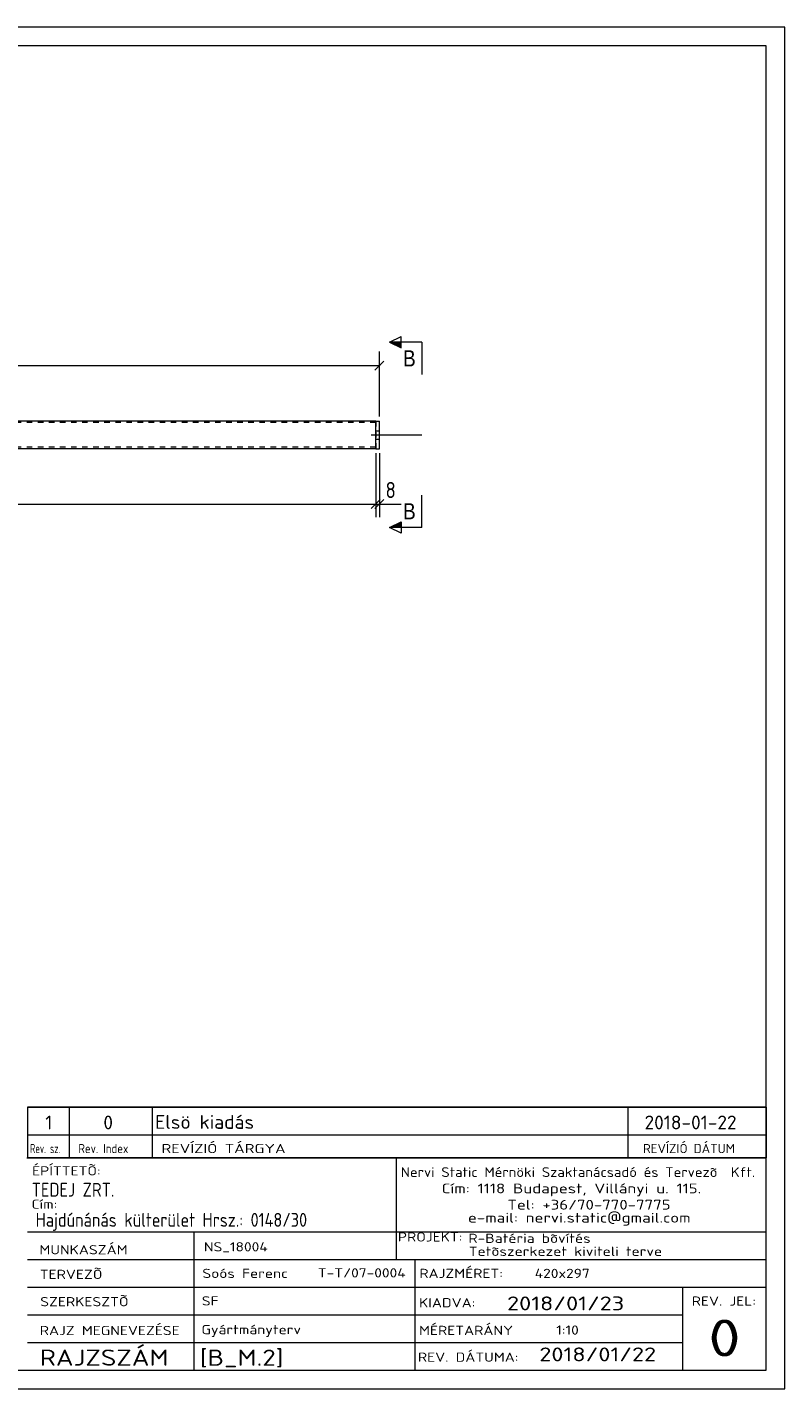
# Model space of a CAD drawing. Header units: millimetres. Extents: x 1 to 419, y 1 to 296.
# Tile 2 of 2: x 255 to 419, y 1 to 296. Entities that reach past the tile are written whole.
import ezdxf

# ---------------------------------------------------------------- set-up
doc = ezdxf.new("R2010")
doc.units = ezdxf.units.MM
doc.header["$LTSCALE"] = 0.6
doc.linetypes.add('XKITLINE00', pattern=[0])
doc.linetypes.add('XKITLINE02', pattern=[4, 2, -2])
for name, color, linetype, lineweight in [('Bolt', 7, 'Continuous', 0), ('DrawingSheet', 5, 'Continuous', 0), ('OtherObjectType', 1, 'Continuous', 0), ('Part', 2, 'Continuous', 0), ('Section', 6, 'Continuous', 0), ('Z-DIMENSIONS', 1, 'Continuous', 0)]:
    doc.layers.add(name, color=color, linetype=linetype, lineweight=lineweight)
doc.styles.add('ARIAL', font='ARIAL.TTF')
doc.styles.add('ISOCPEUR', font='ISOCPEUR.TTF')

msp = doc.modelspace()

# ---------------------------------------------------------------- hatches: boundary and pattern name
at = {"layer": 'Section'}
for points in [[(335.9, 226.5), (333.4, 227.75), (335.9, 227.75)], [(335.9, 187.62), (333.4, 187.62), (335.9, 188.87)]]:
    msp.add_hatch(color=6, dxfattribs=at).paths.add_polyline_path(points, flags=17)

# ---------------------------------------------------------------- linework, layer by layer
at = {"layer": 'Bolt', "color": 3, "linetype": 'XKITLINE00', "lineweight": 0}
for p, q in [((329.4, 207.68), (340.4, 207.68)), ((329.4, 207.68), (340.4, 207.68)), ((330.4, 208.58), (331.2, 208.58)), ((330.4, 208.58), (331.2, 208.58)), ((330.4, 206.78), (331.2, 206.78)), ((330.4, 206.78), (331.2, 206.78))]:
    msp.add_line(p, q, dxfattribs=at)
at = {"layer": 'DrawingSheet', "color": 2, "linetype": 'XKITLINE00', "lineweight": 0}
for p, q in [((419, 296), (1, 296)), ((419, 1), (419, 296)), ((1, 1), (419, 1))]:
    msp.add_line(p, q, dxfattribs=at)
at = {"layer": 'DrawingSheet', "color": 3, "linetype": 'XKITLINE00', "lineweight": 0}
for p, q in [((415, 292), (5, 292)), ((415, 5), (415, 292)), ((5, 5), (415, 5))]:
    msp.add_line(p, q, dxfattribs=at)
at = {"layer": 'OtherObjectType', "color": 7, "linetype": 'XKITLINE00', "lineweight": 0}
for p, q in [((255, 62.05), (415, 62.05)), ((255, 62.05), (255, 56.05)), ((264, 62.05), (264, 56.05)), ((282, 62.05), (282, 56.05)), ((385, 62.05), (385, 56.05)), ((415, 62.05), (415, 56.05)), ((255, 56.05), (255, 51.05)), ((255, 56.05), (415, 56.05)), ((264, 56.05), (264, 51.05)), ((282, 56.05), (282, 51.05)), ((385, 56.05), (385, 51.05)), ((415, 56.05), (415, 51.05)), ((254.84, 51.05), (415, 51.05)), ((415, 51.05), (255, 51.05)), ((334.84, 51), (334.84, 35)), ((414.98, 5), (415, 51.05)), ((254.98, 35), (414.98, 35)), ((290.98, 35), (290.98, 5)), ((334.84, 35), (334.84, 29)), ((254.98, 29), (338.84, 29)), ((338.84, 29), (338.84, 5)), ((338.84, 29), (414.84, 29)), ((254.98, 23), (414.98, 23)), ((396.84, 23), (396.84, 5)), ((254.98, 17), (396.84, 17)), ((254.98, 11), (396.98, 11)), ((254.98, 5), (414.98, 5))]:
    msp.add_line(p, q, dxfattribs=at)
at = {"layer": 'OtherObjectType', "color": 1, "linetype": 'XKITLINE00', "lineweight": 0}
for p, q in [((415, 62.05), (255, 62.05)), ((255, 56.05), (415, 56.05))]:
    msp.add_line(p, q, dxfattribs=at)
at = {"layer": 'Part', "color": 2, "linetype": 'XKITLINE00', "lineweight": 0}
for p, q in [((330.4, 210.68), (78, 210.68)), ((330.4, 204.68), (330.4, 210.68)), ((330.4, 210.68), (331.2, 210.68)), ((331.2, 204.68), (331.2, 210.68)), ((330.4, 204.68), (78, 204.68)), ((330.4, 204.68), (331.2, 204.68))]:
    msp.add_line(p, q, dxfattribs=at)
at = {"layer": 'Part', "color": 7, "linetype": 'XKITLINE02', "lineweight": 0}
for p, q in [((330.4, 210.38), (78, 210.38)), ((330.4, 210.68), (330.4, 204.68)), ((330.4, 204.98), (78, 204.98))]:
    msp.add_line(p, q, dxfattribs=at)
at = {"layer": 'Section', "color": 6, "linetype": 'XKITLINE00', "lineweight": 0}
for p, q in [((333.4, 227.75), (335.9, 229)), ((333.4, 227.75), (335.9, 226.5)), ((340.4, 227.75), (333.4, 227.75)), ((335.9, 226.5), (335.9, 229)), ((340.4, 227.75), (340.4, 220.75)), ((340.4, 187.62), (340.4, 194.62)), ((333.4, 187.62), (335.9, 188.87)), ((335.9, 188.87), (335.9, 186.37)), ((335.9, 186.37), (333.4, 187.62)), ((340.4, 187.62), (333.4, 187.62))]:
    msp.add_line(p, q, dxfattribs=at)
at = {"layer": 'Z-DIMENSIONS', "color": 7, "linetype": 'XKITLINE00', "lineweight": 0}
for p, q in [((331.2, 211.68), (331.2, 225.73)), ((77.2, 222.68), (331.2, 222.68)), ((332.19, 223.67), (330.21, 221.69)), ((330.4, 203.68), (330.4, 189.88)), ((330.4, 203.68), (330.4, 189.88)), ((331.2, 203.68), (331.2, 189.88)), ((78, 192.68), (330.4, 192.68)), ((331.39, 193.67), (329.41, 191.69)), ((331.39, 193.67), (329.41, 191.69)), ((332.19, 193.67), (330.21, 191.69)), ((330.4, 192.68), (331.2, 192.68)), ((331.2, 192.68), (335.93, 192.68)), ((331.2, 192.68), (335.93, 192.68))]:
    msp.add_line(p, q, dxfattribs=at)
at = {"layer": 'Z-DIMENSIONS', "color": 3}
for p in [(331.2, 222.68), (330.4, 192.68), (330.4, 192.68), (331.2, 192.68)]:
    msp.add_point(p, dxfattribs=at)

# ---------------------------------------------------------------- texts
at = {"layer": 'OtherObjectType', "color": 7, "style": 'ISOCPEUR'}
for s, height, width, p in [('1', 3, 1.017001, (258.82, 57.2)), ('0', 3, 1.017001, (271.4, 57.2)), ('Elsö kiadás', 3, 1.017001, (282.63, 57.31)), ('2018-01-22', 3, 1.017001, (388.62, 57.2)), ('Rev. sz.', 2, 0.68, (255.54, 52.05)), ('Rev. Index', 2, 0.85, (266, 52.05)), ('REVÍZIÓ TÁRGYA', 2, 1.275, (284, 52.05)), ('REVÍZIÓ DÁTUM', 2, 1.02, (388.28, 52.05)), ('ÉPÍTTETÕ:', 2, 1.211571, (255.96, 47.22)), ('Nervi Static Mérnöki\xa0Szaktanácsadó\xa0és\xa0Tervezõ  Kft.', 2.1176, 1.08375, (335.84, 46.88)), ('TEDEJ ZRT.', 3, 0.85, (255.87, 42.62)), ('Cím:\xa01118 Budapest, Villányi u. 115.', 2.1176, 1.250101, (344.68, 43.35)), ('Cím:', 2, 1.211571, (255.84, 40)), ('Tel:\xa0+36/70-770-7775', 2.1176, 1.250101, (358.91, 39.82)), ('Hajdúnánás külterület Hrsz.: 0148/30', 3, 0.85, (256.73, 36.1)), ('e-mail:\xa0nervi.static@gmail.com', 2.1176, 1.250101, (350.38, 37)), ('MUNKASZÁM', 2, 1.211571, (257.55, 30.12)), ('NS_18004', 2, 1.211571, (293.17, 30.76)), ('PROJEKT:', 2, 1.211571, (335.18, 32.9)), ('R-Batéria bõvítés', 2, 1.211571, (350.47, 32.6)), ('Tetõszerkezet kiviteli terve', 2, 1.211571, (350.54, 29.78)), ('TERVEZÕ', 2, 1.211571, (257.63, 24.79)), ('Soós Ferenc', 2, 1.211571, (292.84, 25)), ('T-T/07-0004', 2, 1.211571, (317.86, 25.11)), ('RAJZMÉRET:', 2, 1.211571, (339.84, 25)), ('420x297', 2, 1.211571, (364.84, 25)), ('SZERKESZTÕ', 2, 1.211571, (257.72, 18.87)), ('SF', 2, 1.211571, (292.72, 19.04)), ('2018/01/23', 3, 1.275, (358.84, 18)), ('REV. JEL:', 2, 1.211571, (398.84, 19)), ('KIADVA:', 2, 1.211571, (339.78, 18.64)), ('RAJZ MEGNEVEZÉSE', 2, 1.211571, (257.62, 12.62)), ('Gyártmányterv', 2, 1.211571, (292.65, 12.82)), ('MÉRETARÁNY', 2, 1.211571, (339.78, 12.65)), ('1:10', 2, 1.211571, (369.51, 12.72)), ('0', 8, 1.275, (402.45, 8)), ('RAJZSZÁM', 3.5, 1.211571, (257.62, 6)), ('[B_M.2]', 3.5, 1.211571, (292.3, 5.99)), ('REV. DÁTUMA:', 2, 1.211571, (339.53, 6.85)), ('2018/01/22', 3, 1.275, (365.83, 6.95))]:
    msp.add_text(s, height=height, dxfattribs=dict(at, width=width)).set_placement(p)
at = {"layer": 'Section', "color": 6, "style": 'ARIAL', "width": 0.85}
for p in [(336.29, 222.5), (336.29, 189.37)]:
    msp.add_text('B', height=3.5, dxfattribs=at).set_placement(p)
at = {"layer": 'Z-DIMENSIONS', "color": 3, "style": 'ISOCPEUR', "width": 0.85}
msp.add_text('8', height=3.5, dxfattribs=at).set_placement((332.51, 193.98))

doc.saveas('drawing.dxf')
